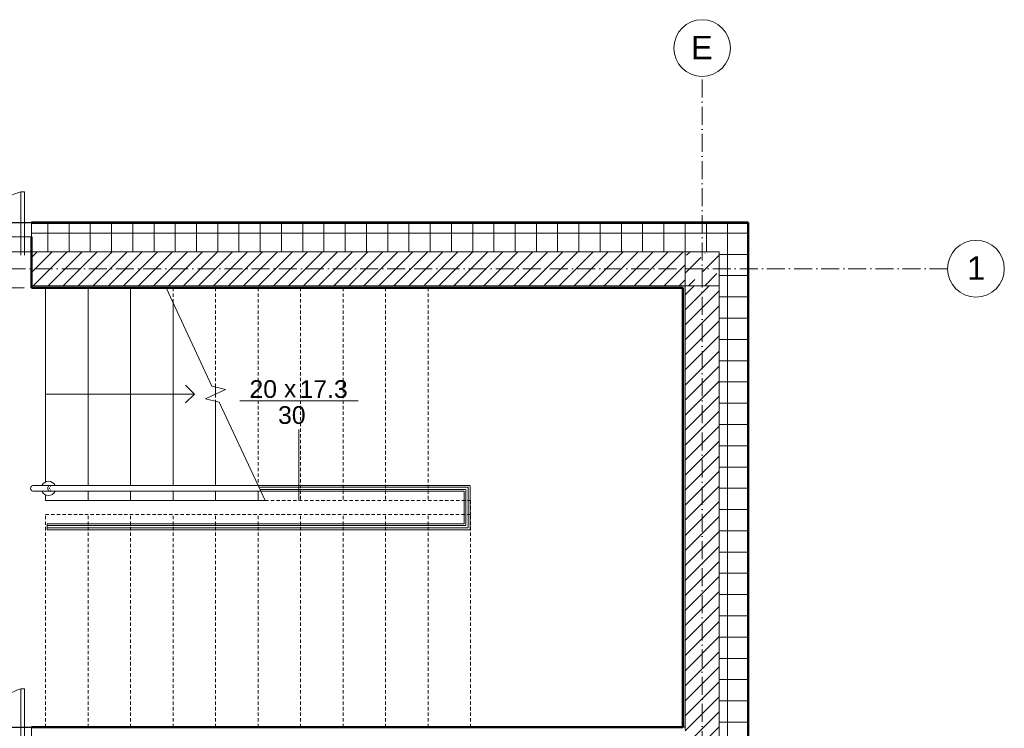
# Model space of a CAD drawing. Header units: millimetres. Extents: x -175722 to -110961, y 52375 to 104640.
# Tile 124 of 146: x -154951 to -154255, y 80960 to 81460. Entities that reach past the tile are written whole.
import ezdxf

# ---------------------------------------------------------------- set-up
doc = ezdxf.new("R2010")
doc.units = ezdxf.units.MM
for name, pattern in [('Linia siatki', [19.05, 12.7, -3.175, 0, -3.175]), ('Nadwieszenie', [3.9688, 2.3813, -1.5875]), ('Przerywana gęsta', [4, 2, -2])]:
    doc.linetypes.add(name, pattern=pattern)
for name, color, linetype, lineweight in [('A-DOOR', 31, 'Continuous', 5), ('A-DOOR-FRAM', 31, 'Continuous', 18), ('A-DOOR-HDLN', 31, 'Przerywana gęsta', 18), ('A-FLOR', 192, 'Continuous', 5), ('A-FLOR-HRAL', 11, 'Continuous', 5), ('A-FLOR-HRAL-MBND', 5, 'Nadwieszenie', 5), ('A-WALL', 113, 'Continuous', 5), ('A-WALL-PATT', 111, 'Continuous', 50), ('S-COLS', 52, 'Continuous', 5), ('S-GRID', 1, 'Continuous', 5), ('S-GRID-IDEN', 1, 'Continuous', 5), ('S-STRS', 31, 'Continuous', 5), ('S-STRS-ANNO', 31, 'Continuous', 5), ('S-STRS-IDEN', 31, 'Continuous', 5), ('S-STRS-MBND', 31, 'Nadwieszenie', 5)]:
    doc.layers.add(name, color=color, linetype=linetype, lineweight=lineweight)
doc.styles.add('Arial_2', font='arial.ttf', dxfattribs={"height": 100})
doc.styles.add('Arial_5', font='arial.ttf', dxfattribs={"height": 2.5})
doc.styles.add('Arial_9', font='arial.ttf', dxfattribs={"height": 125})
pattern_1 = [(37.5, (-124135.7194, 82209.6026), (-0.2031655, 6.2155416), [0.1676, -4.7356, 0.1676, -5.3162, -5.2419]), (37.5, (-124135.7194, 82209.6026), (-0.2031655, 6.2155416), [-10.3871, 0.1676, -5.0743]), (7.5, (-124135.719, 82209.603), (5.7089758, 9.103654), [0.1676, -2.4775, 0.1676, -4.2517, -1.6935]), (7.5, (-124135.719, 82209.603), (5.7089758, 9.103654), [-7.0645, 0.1676, -1.5259]), (327.5, (-124139.687, 82209.6026), (10.0456335, 0.0182419), [0.1676, -1.4453, 0.1676, -5.6388, -7.5806]), (327.5, (-124139.687, 82209.6026), (10.0456335, 0.0182419), [-7.4193, 0.1676, -7.413]), (317.5, (-124139.687, 82209.603), (9.697195, 2.831187), [0.1676, -0.6388, 0.1676, -3.6388, -4.3548]), (317.5, (-124139.687, 82209.603), (9.697195, 2.831187), [-4.6129, 0.1676, -4.1872])]
pattern_2 = [(0, (-124135.72, 82209.603), (0, 15), []), (90, (-124135.72, 82209.603), (-15, 9e-16), [])]
pattern_3 = [(45, (-124135.7194, 82209.603), (-5.3033009, 5.3033009), [])]

# ---------------------------------------------------------------- blocks, each defined once
blk = doc.blocks.new('Poręcz - sluypek tralki początek-2511820-PARTER')
at = {"layer": 'A-FLOR-HRAL'}
for p, q in [((-21, 1), (-21, -5.6)), ((21, -5.6), (21, 1))]:
    blk.add_line(p, q, dxfattribs=at)
at = {"layer": 'A-FLOR-HRAL', "flags": 128}
for points in [[(-21, 105.3), (-21, 104.2), (-21, 102.8), (-21, 101.1), (-21, 99), (-21, 96.6), (-21, 93.9), (-21, 90.9), (-21, 87.6), (-21, 84.1), (-21, 80.2), (-21, 76), (-21, 71.5), (-21, 66.8), (-21, 61.8), (-21, 56.6), (-21, 51.1), (-21, 45.4), (-21, 39.4), (-21, 33.2), (-21, 26.8), (-21, 20.2), (-21, 13.4), (-21, 6.5), (-21, 1)], [(21, 1), (21, 8.1), (21, 15), (21, 21.8), (21, 28.3), (21, 34.7), (21, 40.8), (21, 46.7), (21, 52.4), (21, 57.8), (21, 63), (21, 67.9), (21, 72.6), (21, 77), (21, 81.1), (21, 84.9), (21, 88.4), (21, 91.7), (21, 94.6), (21, 97.2), (21, 99.5), (21, 101.5), (21, 103.1), (21, 104.5), (21, 105.3)]]:
    blk.add_lwpolyline(points, dxfattribs=at)
at = {"layer": 'A-FLOR-HRAL'}
for radius, start, end in [(50, 115.71429, 180), (50, 0, 64.28571), (50, 180, 244.47845), (8, 240, 300), (50, 295.52155, 360)]:
    blk.add_arc((0, 0), radius, start, end, dxfattribs=at)
for centre, major_axis, ratio, start_param, end_param in [((0, 105.3), (21, 0), 0.993557, 1.570796, 3.308484), ((0, 105.3), (21, 0), 0.993557, 6.113951, 7.853982), ((0, -5.6), (-21, 0), 0.485007, 4.712389, 7.330383), ((0, -5.6), (21, 0), 0.485007, 5.235988, 7.853982)]:
    blk.add_ellipse(centre, major_axis=major_axis, ratio=ratio, start_param=start_param, end_param=end_param, dxfattribs=at)
blk = doc.blocks.new('Poręcz - Poręcz-2386802-PARTER')
at = {"layer": 'A-FLOR-HRAL'}
for p, q in [((-264669.4, 41142.8), (-263179.2, 41142.8)), ((-264669.4, 41100.8), (-263159.7, 41100.8)), ((-263159.7, 41100.8), (-263179.2, 41142.8)), ((-263159.7, 41100.8), (-263179.2, 41142.8)), ((-263159.7, 41100.8), (-263179.2, 41142.8))]:
    blk.add_line(p, q, dxfattribs=at)
at = {"layer": 'A-FLOR-HRAL-MBND'}
for p, q in [((-263179.2, 41142.8), (-261979.4, 41142.8)), ((-263173.2, 41129.8), (-261979.4, 41129.8)), ((-263173.2, 41129.8), (-261979.4, 41129.8)), ((-263173.2, 41129.8), (-261979.4, 41129.8)), ((-263165.7, 41113.8), (-261979.4, 41113.8)), ((-263165.7, 41113.8), (-261979.4, 41113.8)), ((-263165.7, 41113.8), (-261979.4, 41113.8)), ((-263159.7, 41100.8), (-261979.4, 41100.8)), ((-261979.4, 41142.8), (-261683, 41142.8)), ((-261979.4, 41129.8), (-261696, 41129.8)), ((-261979.4, 41129.8), (-261696, 41129.8)), ((-261979.4, 41129.8), (-261696, 41129.8)), ((-261979.4, 41113.8), (-261712, 41113.8)), ((-261979.4, 41113.8), (-261712, 41113.8)), ((-261979.4, 41113.8), (-261712, 41113.8)), ((-261979.4, 41100.8), (-261725, 41100.8)), ((-261725, 41100.8), (-261725, 40872)), ((-261712, 41113.8), (-261712, 40859)), ((-261712, 41113.8), (-261712, 40859)), ((-261712, 41113.8), (-261712, 40859)), ((-261696, 41129.8), (-261696, 40843)), ((-261696, 41129.8), (-261696, 40843)), ((-261696, 41129.8), (-261696, 40843)), ((-261683, 41142.8), (-261683, 40830)), ((-264669.4, 40830), (-264669.4, 40872)), ((-264379.4, 40872), (-264669.4, 40872)), ((-264669.4, 40843), (-264669.4, 40859)), ((-264379.4, 40859), (-264669.4, 40859)), ((-264669.4, 40843), (-264669.4, 40859)), ((-264379.4, 40859), (-264669.4, 40859)), ((-264669.4, 40843), (-264669.4, 40859)), ((-264379.4, 40859), (-264669.4, 40859)), ((-264379.4, 40843), (-264669.4, 40843)), ((-264379.4, 40843), (-264669.4, 40843)), ((-264379.4, 40843), (-264669.4, 40843)), ((-264379.4, 40830), (-264669.4, 40830)), ((-261725, 40872), (-264379.4, 40872)), ((-261712, 40859), (-264379.4, 40859)), ((-261712, 40859), (-264379.4, 40859)), ((-261712, 40859), (-264379.4, 40859)), ((-261696, 40843), (-264379.4, 40843)), ((-261696, 40843), (-264379.4, 40843)), ((-261696, 40843), (-264379.4, 40843)), ((-261683, 40830), (-264379.4, 40830))]:
    blk.add_line(p, q, dxfattribs=at)
at = {"rotation": 90.00000000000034}
blk.add_blockref('Poręcz - sluypek tralki początek-2511820-PARTER', (-264659.4, 41121.8), dxfattribs=at)
blk = doc.blocks.new('Drzwi_dwuskrzydłowe - 120x200-2387276-PARTER')
at = {"layer": 'A-DOOR'}
for p, q in [((-570, 1079.2), (-595, 1079.2)), ((-595, 1079.2), (-595, 179.2)), ((-570, 179.2), (-570, 1079.2)), ((580, -50), (580, 397.2)), ((580, 397.2), (605, 397.2)), ((605, 397.2), (605, -50)), ((-595, 179.2), (-570, 179.2)), ((305, 155), (305, 186.1)), ((305, 110), (305, 135)), ((305, -70), (305, 90))]:
    blk.add_line(p, q, dxfattribs=at)
at = {"layer": 'A-DOOR', "linetype": 'Przerywana gęsta'}
for p, q in [((-595, 180), (305, 180)), ((305, 180), (143.1, 180)), ((359, 180), (305, 180)), ((605, 180), (305, 180)), ((307.5, -280), (-595, -280)), ((145.1, -280), (307.5, -280)), ((359, -280), (305, -280)), ((305, -280), (605, -280))]:
    blk.add_line(p, q, dxfattribs=at)
at = {"layer": 'A-DOOR', "lineweight": 18}
for p, q in [((275, 142), (275, 135)), ((305, 155), (290, 155)), ((320, 155), (305, 155)), ((335, 135), (335, 142)), ((275, 135), (335, 135)), ((335, 110), (275, 110)), ((275, 110), (275, 103)), ((290, 90), (305, 90)), ((305, 90), (320, 90)), ((335, 103), (335, 110))]:
    blk.add_line(p, q, dxfattribs=at)
at = {"layer": 'A-DOOR'}
for centre, radius, start, end in [((-589, 185.3), 894.1, 359.60703, 88.77701), ((711.6, -51.3), 467.4, 106.35695, 150.44989), ((290.1, 139.7), 15.3, 90.44348, 171.49748), ((319.9, 139.7), 15.3, 8.50252, 89.55652), ((290.1, 105.3), 15.3, 188.50252, 269.55652), ((319.9, 105.3), 15.3, 270.44348, 351.49748)]:
    blk.add_arc(centre, radius, start, end, dxfattribs=at)
at = {"layer": 'A-DOOR', "lineweight": 18}
for centre, start, end in [((290.1, 139.7), 90.44348, 171.49748), ((319.9, 139.7), 8.50252, 89.55652), ((290.1, 105.3), 188.50252, 269.55652), ((319.9, 105.3), 270.44348, 351.49748)]:
    blk.add_arc(centre, 15.3, start, end, dxfattribs=at)
at = {"layer": 'A-DOOR-FRAM'}
for p, q in [((-595, 180), (-645, 180)), ((-645, 180), (-645, 80)), ((-595, 80), (-595, 180)), ((655, 180), (605, 180)), ((605, 180), (605, 80)), ((655, 80), (655, 180)), ((-645, 80), (-595, 80)), ((605, 80), (655, 80))]:
    blk.add_line(p, q, dxfattribs=at)
at = {"layer": 'A-DOOR-HDLN'}
for p, q in [((-595, 179.2), (655, 179.2)), ((-595, 80), (605, 80))]:
    blk.add_line(p, q, dxfattribs=at)
blk = doc.blocks.new('Drzwi_dwuskrzydłowe - 120x200-2387302-PARTER')
at = {"layer": 'A-DOOR'}
for p, q in [((-570, 984.2), (-595, 984.2)), ((-595, 984.2), (-595, 84.2)), ((-570, 84.2), (-570, 984.2)), ((580, -50), (580, 356.6)), ((580, 356.6), (605, 356.6)), ((605, 356.6), (605, -50)), ((-595, 84.2), (-570, 84.2)), ((305, 60), (305, 91.1)), ((305, 15), (305, 40)), ((305, -70), (305, -5))]:
    blk.add_line(p, q, dxfattribs=at)
at = {"layer": 'A-DOOR', "linetype": 'Przerywana gęsta'}
for p, q in [((-595, 85), (305, 85)), ((305, 85), (143.1, 85)), ((359, 85), (305, 85)), ((605, 85), (305, 85)), ((307.5, -185), (-595, -185)), ((145.1, -185), (307.5, -185)), ((359, -185), (305, -185)), ((305, -185), (605, -185))]:
    blk.add_line(p, q, dxfattribs=at)
at = {"layer": 'A-DOOR', "lineweight": 18}
for p, q in [((275, 47), (275, 40)), ((275, 40), (335, 40)), ((335, 15), (275, 15)), ((275, 15), (275, 8)), ((305, 60), (290, 60)), ((320, 60), (305, 60)), ((335, 40), (335, 47)), ((335, 8), (335, 15)), ((290, -5), (305, -5)), ((305, -5), (320, -5))]:
    blk.add_line(p, q, dxfattribs=at)
at = {"layer": 'A-DOOR'}
for centre, radius, start, end in [((-589, 90.3), 894.1, 359.60703, 88.77701), ((711.6, -51.3), 428.6, 107.88574, 161.56653), ((290.1, 44.7), 15.3, 90.44348, 171.49748), ((290.1, 10.3), 15.3, 188.50252, 269.55652), ((319.9, 44.7), 15.3, 8.50252, 89.55652), ((319.9, 10.3), 15.3, 270.44348, 351.49748)]:
    blk.add_arc(centre, radius, start, end, dxfattribs=at)
at = {"layer": 'A-DOOR', "lineweight": 18}
for centre, start, end in [((290.1, 44.7), 90.44348, 171.49748), ((290.1, 10.3), 188.50252, 269.55652), ((319.9, 44.7), 8.50252, 89.55652), ((319.9, 10.3), 270.44348, 351.49748)]:
    blk.add_arc(centre, 15.3, start, end, dxfattribs=at)
at = {"layer": 'A-DOOR-FRAM'}
for p, q in [((-595, 85), (-645, 85)), ((-645, 85), (-645, -15)), ((-595, -15), (-595, 85)), ((655, 85), (605, 85)), ((605, 85), (605, -15)), ((655, -15), (655, 85)), ((-645, -15), (-595, -15)), ((605, -15), (655, -15))]:
    blk.add_line(p, q, dxfattribs=at)
at = {"layer": 'A-DOOR-HDLN'}
for p, q in [((-595, 84.2), (655, 84.2)), ((-595, -15), (605, -15))]:
    blk.add_line(p, q, dxfattribs=at)
blk = doc.blocks.new('SŁUP ŻELBETOWY O PRZEKROJU PROSTOKĄTNYM - 24x24-V7-PARTER')
at = {"layer": 'S-COLS'}
h = blk.add_hatch(dxfattribs=at)
h.set_pattern_fill('FP_17', color=1, style=0, pattern_type=2)
h.set_pattern_definition([(45, (261844.35, -42671.44), (42.768647, 156.8179), [201.613, -40.323, 1.676, -38.646])])
h.paths.add_polyline_path([(120, -120), (120, 120), (-120, 120), (-120, -120)])
at = {"layer": 'S-COLS', "color": 10, "lineweight": 18}
for p, q in [((120, 120), (-120, 120)), ((-120, 120), (-120, -120)), ((120, -120), (120, 120)), ((-120, -120), (120, -120))]:
    blk.add_line(p, q, dxfattribs=at)
blk = doc.blocks.new('Siatka - 4 mm-108067-PARTER')
at = {"layer": 'S-GRID-IDEN'}
blk.add_circle((0, 0), 4, dxfattribs=at)
blk = doc.blocks.new('Etykieta schodow 1 - Etykieta schodow 1-535050-PARTER')
at = {"layer": 'S-STRS-IDEN'}
blk.add_line((-7.15, 0.94), (9.57, 0.94), dxfattribs=at)
at = {"layer": 'S-STRS-IDEN', "insert": (-0.91, 3.91), "char_height": 2.5, "width": 2.0844, "attachment_point": 1, "style": 'Arial_5'}
blk.add_mtext('\\fArial|b0|i0|c238|p34|;x', dxfattribs=at)
blk = doc.blocks.new('1')
at = {"layer": 'A-WALL-PATT', "lineweight": 5}
h = blk.add_hatch(dxfattribs=at)
h.set_pattern_fill('FP_1', color=256, scale=0.1, style=0, pattern_type=2)
h.set_pattern_definition(pattern_1)
h.paths.add_polyline_path([(-152074.65, 86508.75), (-152074.65, 86509.25), (-152179.65, 86509.25), (-152179.65, 86508.75), (-152179.15, 86508.75)])
h.paths.add_polyline_path([(-150288.15, 86508.75), (-150288.15, 86509.25), (-150793.65, 86509.25), (-150793.65, 86508.75), (-150301, 86508.75)])
h.paths.add_polyline_path([(-151479.65, 86508.75), (-151479.65, 86509.25), (-151619.65, 86509.25), (-151619.65, 86508.75)])
h.paths.add_polyline_path([(-150923.65, 86508.75), (-150923.65, 86509.25), (-151024.65, 86509.25), (-151024.65, 86508.75)])
h = blk.add_hatch(dxfattribs=at)
h.set_pattern_fill('FP_1', color=256, scale=0.1, style=0, pattern_type=2)
h.set_pattern_definition(pattern_1)
h.paths.add_polyline_path([(-150288.15, 84717.75), (-150287.65, 84717.75), (-150287.65, 84887.25), (-150288.15, 84887.25), (-150288.15, 84737.75)])
h.paths.add_polyline_path([(-150287.65, 85043.25), (-150287.65, 85141.25), (-150288.15, 85141.25), (-150288.15, 85043.25)])
h.paths.add_polyline_path([(-150287.65, 85297.25), (-150287.65, 85395.25), (-150288.15, 85395.25), (-150288.15, 85297.25)])
h.paths.add_polyline_path([(-150288.15, 85551.25), (-150287.65, 85551.25), (-150287.65, 85649.25), (-150288.15, 85649.25)])
h.paths.add_polyline_path([(-150287.65, 85805.25), (-150287.65, 85903.25), (-150288.15, 85903.25), (-150288.15, 85805.25)])
h.paths.add_polyline_path([(-150288.15, 86059.25), (-150287.65, 86059.25), (-150287.65, 86509.25), (-150288.15, 86509.25), (-150288.15, 86508.75)])
h = blk.add_hatch(dxfattribs=at)
h.set_pattern_fill('FP_2', color=256, scale=0.1, style=0, pattern_type=2)
h.set_pattern_definition(pattern_2)
h.paths.add_polyline_path([(-150923.65, 86488.75), (-150923.65, 86508.75), (-151024.65, 86508.75), (-151024.65, 86488.75), (-150935.15, 86488.75)])
h.paths.add_polyline_path([(-150332.15, 86488.75), (-150308.15, 86488.75), (-150308.15, 86508.75), (-150793.65, 86508.75), (-150793.65, 86488.75), (-150333.65, 86488.75)])
h.paths.add_polyline_path([(-152159.15, 86488.75), (-152074.65, 86488.75), (-152074.65, 86508.75), (-152179.15, 86508.75), (-152179.15, 86488.75)])
h.paths.add_polyline_path([(-151479.65, 86488.75), (-151479.65, 86508.75), (-151619.65, 86508.75), (-151619.65, 86488.75), (-151534.65, 86488.75)])
h = blk.add_hatch(dxfattribs=at)
h.set_pattern_fill('FP_2', color=256, scale=0.1, style=0, pattern_type=2)
h.set_pattern_definition(pattern_2)
h.paths.add_polyline_path([(-150288.15, 84737.75), (-150288.15, 84887.25), (-150308.15, 84887.25), (-150308.15, 84737.75), (-150301, 84737.75)])
h.paths.add_polyline_path([(-150308.15, 85043.25), (-150288.15, 85043.25), (-150288.15, 85141.25), (-150308.15, 85141.25), (-150308.15, 85067.25)])
h.paths.add_polyline_path([(-150301, 85297.25), (-150288.15, 85297.25), (-150288.15, 85395.25), (-150308.15, 85395.25), (-150308.15, 85297.25)])
h.paths.add_polyline_path([(-150308.15, 85551.25), (-150288.15, 85551.25), (-150288.15, 85649.25), (-150308.15, 85649.25), (-150308.15, 85567.1)])
h.paths.add_polyline_path([(-150308.15, 85805.25), (-150288.15, 85805.25), (-150288.15, 85903.25), (-150308.15, 85903.25), (-150308.15, 85900.34)])
h.paths.add_polyline_path([(-150288.15, 86059.25), (-150288.15, 86508.75), (-150308.15, 86508.75), (-150308.15, 86059.25), (-150301, 86059.25)])
h = blk.add_hatch(dxfattribs=at)
h.set_pattern_fill('FP_3', color=256, scale=0.1, style=0, pattern_type=2)
h.set_pattern_definition(pattern_3)
h.paths.add_polyline_path([(-151024.65, 86464.75), (-150959.15, 86464.75), (-150959.15, 86488.75), (-151024.65, 86488.75)])
h.paths.add_polyline_path([(-150333.65, 86464.75), (-150332.15, 86464.75), (-150332.15, 86488.75), (-150793.65, 86488.75), (-150793.65, 86464.75), (-150548.05, 86464.75)])
h.paths.add_polyline_path([(-152119.15, 86464.75), (-152074.65, 86464.75), (-152074.65, 86488.75), (-152119.15, 86488.75), (-152119.15, 86471.09)])
h.paths.add_polyline_path([(-151479.65, 86464.75), (-151479.65, 86488.75), (-151534.65, 86488.75), (-151534.65, 86464.75)])
h.paths.add_polyline_path([(-150923.65, 86464.75), (-150923.65, 86488.75), (-150935.15, 86488.75), (-150935.15, 86464.75), (-150933.65, 86464.75)])
h.paths.add_polyline_path([(-151619.65, 86464.75), (-151559.65, 86464.75), (-151559.65, 86488.75), (-151619.65, 86488.75)])
h = blk.add_hatch(dxfattribs=at)
h.set_pattern_fill('FP_1', color=256, scale=0.1, style=0, pattern_type=2)
h.set_pattern_definition(pattern_1)
h.paths.add_polyline_path([(-150548.05, 86463.25), (-150333.65, 86463.25), (-150333.65, 86464.75), (-150793.65, 86464.75), (-150793.65, 86463.25)])
h.paths.add_polyline_path([(-152074.65, 86463.25), (-152074.65, 86464.75), (-152119.15, 86464.75), (-152119.15, 86463.25)])
h.paths.add_polyline_path([(-151479.65, 86463.25), (-151479.65, 86464.75), (-151534.65, 86464.75), (-151534.65, 86463.25)])
h.paths.add_polyline_path([(-150923.65, 86463.25), (-150923.65, 86464.75), (-150933.65, 86464.75), (-150933.65, 86463.25)])
h.paths.add_polyline_path([(-151619.65, 86463.25), (-151559.65, 86463.25), (-151559.65, 86464.75), (-151619.65, 86464.75)])
h.paths.add_polyline_path([(-151024.65, 86463.25), (-150960.65, 86463.25), (-150960.65, 86464.75), (-151024.65, 86464.75)])
h = blk.add_hatch(dxfattribs=at)
h.set_pattern_fill('FP_1', color=256, scale=0.1, style=0, pattern_type=2)
h.set_pattern_definition(pattern_1)
h.paths.add_polyline_path([(-150332.15, 84763.25), (-150332.15, 84887.25), (-150333.65, 84887.25), (-150333.65, 84763.25)])
h.paths.add_polyline_path([(-150333.65, 85043.25), (-150332.15, 85043.25), (-150332.15, 85112.75), (-150333.65, 85112.75), (-150333.65, 85067.25)])
h.paths.add_polyline_path([(-150332.15, 85121.75), (-150332.15, 85141.25), (-150333.65, 85141.25), (-150333.65, 85121.75)])
h.paths.add_polyline_path([(-150333.65, 85297.25), (-150332.15, 85297.25), (-150332.15, 85395.25), (-150333.65, 85395.25)])
h.paths.add_polyline_path([(-150333.65, 85551.25), (-150332.15, 85551.25), (-150332.15, 85560.75), (-150333.65, 85560.75), (-150333.65, 85559.25)])
h.paths.add_polyline_path([(-150333.65, 85569.75), (-150332.15, 85569.75), (-150332.15, 85649.25), (-150333.65, 85649.25), (-150333.65, 85571.25)])
h.paths.add_polyline_path([(-150332.15, 85805.25), (-150332.15, 85843.25), (-150333.65, 85843.25), (-150333.65, 85805.25)])
h.paths.add_polyline_path([(-150332.15, 85854.75), (-150332.15, 85903.25), (-150333.65, 85903.25), (-150333.65, 85854.75)])
h.paths.add_polyline_path([(-150332.15, 86059.25), (-150332.15, 86126.25), (-150333.65, 86126.25), (-150333.65, 86059.25)])
h.paths.add_polyline_path([(-150332.15, 86153.25), (-150332.15, 86464.75), (-150333.65, 86464.75), (-150333.65, 86153.25)])
h = blk.add_hatch(dxfattribs=at)
h.set_pattern_fill('FP_3', color=256, scale=0.1, style=0, pattern_type=2)
h.set_pattern_definition(pattern_3)
h.paths.add_polyline_path([(-150332.15, 84761.75), (-150308.15, 84761.75), (-150308.15, 84863.25), (-150332.15, 84863.25), (-150332.15, 84763.25)])
h.paths.add_polyline_path([(-150316.44, 85067.25), (-150308.15, 85067.25), (-150308.15, 85117.25), (-150332.15, 85117.25), (-150332.15, 85067.25)])
h.paths.add_polyline_path([(-150308.15, 85297.25), (-150308.15, 85395.25), (-150332.15, 85395.25), (-150332.15, 85297.25)])
h.paths.add_polyline_path([(-150308.15, 85575.25), (-150308.15, 85625.25), (-150332.15, 85625.25), (-150332.15, 85575.25), (-150330.49, 85575.25)])
h.paths.add_polyline_path([(-150308.15, 85805.25), (-150308.15, 85903.25), (-150332.15, 85903.25), (-150332.15, 85805.25)])
h.paths.add_polyline_path([(-150316.39, 86082.75), (-150308.15, 86082.75), (-150308.15, 86464.75), (-150332.15, 86464.75), (-150332.15, 86082.75), (-150316.57, 86082.75)])
at = {"layer": 'A-FLOR'}
blk.add_line((-150793.65, 86488.75), (-150923.65, 86488.75), dxfattribs=at)
at = {"layer": 'A-WALL', "lineweight": 50}
for p, q in [((-150287.65, 86509.25), (-150793.65, 86509.25)), ((-150287.65, 86059.25), (-150287.65, 86509.25)), ((-150793.65, 86499.25), (-150793.65, 86463.25)), ((-150793.65, 86463.25), (-150333.65, 86463.25)), ((-150333.65, 86463.25), (-150333.65, 86153.25)), ((-150333.65, 86153.25), (-150793.65, 86153.25))]:
    blk.add_line(p, q, dxfattribs=at)
at = {"layer": 'A-WALL'}
for p, q in [((-150288.15, 86508.75), (-150793.65, 86508.75)), ((-150288.15, 86059.25), (-150288.15, 86508.75)), ((-150332.15, 86488.75), (-150793.65, 86488.75)), ((-150332.15, 86464.75), (-150793.65, 86464.75)), ((-150332.15, 86151.75), (-150332.15, 86464.75)), ((-150308.15, 86082.75), (-150308.15, 86464.75)), ((-150332.15, 86153.25), (-150333.65, 86153.25))]:
    blk.add_line(p, q, dxfattribs=at)
at = {"layer": 'S-GRID', "linetype": 'Linia siatki'}
for p, q in [((-150320.15, 84663.31), (-150320.15, 86612.42)), ((-150146.78, 86476.75), (-152301.95, 86476.75))]:
    blk.add_line(p, q, dxfattribs=at)
at = {"layer": 'S-STRS'}
for p, q in [((-150783.65, 86463.25), (-150783.65, 86326.43)), ((-150753.65, 86463.25), (-150753.65, 86323.89)), ((-150723.65, 86463.25), (-150723.65, 86323.89)), ((-150693.65, 86452.58), (-150693.65, 86323.89)), ((-150663.65, 86393.27), (-150663.65, 86388.25)), ((-150663.65, 86383.22), (-150663.65, 86323.89)), ((-150783.65, 86317.15), (-150783.65, 86313.25)), ((-150753.65, 86319.69), (-150753.65, 86313.25)), ((-150723.65, 86319.69), (-150723.65, 86313.25)), ((-150693.65, 86319.69), (-150693.65, 86313.25)), ((-150663.65, 86319.69), (-150663.65, 86313.25)), ((-150633.65, 86319.69), (-150633.65, 86313.25)), ((-150783.65, 86313.25), (-150753.65, 86313.25)), ((-150753.65, 86313.25), (-150723.65, 86313.25)), ((-150723.65, 86313.25), (-150693.65, 86313.25)), ((-150693.65, 86313.25), (-150663.65, 86313.25)), ((-150663.65, 86313.25), (-150633.65, 86313.25)), ((-150633.65, 86313.25), (-150628.68, 86313.25))]:
    blk.add_line(p, q, dxfattribs=at)
at = {"layer": 'S-STRS', "linetype": 'Nadwieszenie'}
for p, q in [((-150783.65, 86463.25), (-150783.65, 86326.43)), ((-150753.65, 86463.25), (-150753.65, 86323.89)), ((-150723.65, 86463.25), (-150723.65, 86323.89)), ((-150693.65, 86452.58), (-150693.65, 86323.89)), ((-150663.65, 86393.27), (-150663.65, 86388.25)), ((-150663.65, 86383.22), (-150663.65, 86323.89)), ((-150783.65, 86317.15), (-150783.65, 86313.25)), ((-150753.65, 86319.69), (-150753.65, 86313.25)), ((-150723.65, 86319.69), (-150723.65, 86313.25)), ((-150693.65, 86319.69), (-150693.65, 86313.25)), ((-150663.65, 86319.69), (-150663.65, 86313.25)), ((-150633.65, 86319.69), (-150633.65, 86313.25))]:
    blk.add_line(p, q, dxfattribs=at)
at = {"layer": 'S-STRS-ANNO'}
for p, q in [((-150678.65, 86388.25), (-150684.9, 86394.5)), ((-150783.65, 86388.25), (-150753.65, 86388.25)), ((-150753.65, 86388.25), (-150723.65, 86388.25)), ((-150723.65, 86388.25), (-150693.65, 86388.25)), ((-150693.65, 86388.25), (-150678.65, 86388.25)), ((-150678.65, 86388.25), (-150684.9, 86382))]:
    blk.add_line(p, q, dxfattribs=at)
at = {"layer": 'S-STRS-IDEN'}
blk.add_line((-150604.81, 86313.25), (-150604.81, 86363.29), dxfattribs=at)
at = {"layer": 'S-STRS-MBND', "linetype": 'Continuous'}
for p, q in [((-150666.3, 86393.91), (-150698.63, 86463.25)), ((-150670.73, 86384.94), (-150656.57, 86391.55)), ((-150656.57, 86391.55), (-150666.3, 86393.91)), ((-150661.01, 86382.58), (-150670.73, 86384.94)), ((-150633.64, 86323.89), (-150661.01, 86382.58)), ((-150628.68, 86313.25), (-150631.68, 86319.69))]:
    blk.add_line(p, q, dxfattribs=at)
at = {"layer": 'S-STRS-MBND'}
for p, q in [((-150693.65, 86463.25), (-150693.65, 86452.58)), ((-150693.65, 86463.25), (-150693.65, 86452.58)), ((-150663.65, 86463.25), (-150663.65, 86393.27)), ((-150663.65, 86463.25), (-150663.65, 86393.27)), ((-150640.1, 86463.25), (-150483.65, 86463.25)), ((-150633.65, 86463.25), (-150633.65, 86323.91)), ((-150633.65, 86463.25), (-150633.65, 86323.91)), ((-150603.65, 86463.25), (-150603.65, 86313.25)), ((-150603.65, 86463.25), (-150603.65, 86313.25)), ((-150573.65, 86463.25), (-150573.65, 86313.25)), ((-150573.65, 86463.25), (-150573.65, 86313.25)), ((-150543.65, 86463.25), (-150543.65, 86313.25)), ((-150543.65, 86463.25), (-150543.65, 86313.25)), ((-150513.65, 86463.25), (-150513.65, 86313.25)), ((-150513.65, 86463.25), (-150513.65, 86313.25)), ((-150333.65, 86463.25), (-150483.65, 86463.25)), ((-150333.65, 86153.25), (-150333.65, 86463.25)), ((-150663.65, 86388.25), (-150663.65, 86383.22)), ((-150663.65, 86388.25), (-150663.65, 86383.22)), ((-150628.68, 86313.25), (-150483.65, 86313.25)), ((-150483.65, 86313.25), (-150483.65, 86303.25)), ((-150783.65, 86153.25), (-150783.65, 86303.25)), ((-150483.65, 86303.25), (-150783.65, 86303.25)), ((-150753.65, 86153.25), (-150753.65, 86303.25)), ((-150753.65, 86153.25), (-150753.65, 86303.25)), ((-150723.65, 86153.25), (-150723.65, 86303.25)), ((-150723.65, 86153.25), (-150723.65, 86303.25)), ((-150693.65, 86153.25), (-150693.65, 86303.25)), ((-150693.65, 86153.25), (-150693.65, 86303.25)), ((-150663.65, 86153.25), (-150663.65, 86303.25)), ((-150663.65, 86153.25), (-150663.65, 86303.25)), ((-150633.65, 86153.25), (-150633.65, 86303.25)), ((-150633.65, 86153.25), (-150633.65, 86303.25)), ((-150603.65, 86153.25), (-150603.65, 86303.25)), ((-150603.65, 86153.25), (-150603.65, 86303.25)), ((-150573.65, 86153.25), (-150573.65, 86303.25)), ((-150573.65, 86153.25), (-150573.65, 86303.25)), ((-150543.65, 86153.25), (-150543.65, 86303.25)), ((-150543.65, 86153.25), (-150543.65, 86303.25)), ((-150513.65, 86153.25), (-150513.65, 86303.25)), ((-150513.65, 86153.25), (-150513.65, 86303.25)), ((-150483.65, 86153.25), (-150483.65, 86303.25)), ((-150483.65, 86153.25), (-150483.65, 86303.25)), ((-150483.65, 86153.25), (-150783.65, 86153.25)), ((-150483.65, 86153.25), (-150333.65, 86153.25))]:
    blk.add_line(p, q, dxfattribs=at)
at = {"layer": 'A-DOOR', "linetype": 'Przerywana gęsta', "xscale": 0.1, "yscale": 0.1, "zscale": 0.1}
for name, p in [('Drzwi_dwuskrzydłowe - 120x200-2387276-PARTER', (-150859.15, 86491.25)), ('Drzwi_dwuskrzydłowe - 120x200-2387302-PARTER', (-150859.15, 86144.75))]:
    blk.add_blockref(name, p, dxfattribs=at)
at = {"layer": 'A-FLOR-HRAL', "xscale": 0.1, "yscale": 0.1, "zscale": 0.1}
blk.add_blockref('Poręcz - Poręcz-2386802-PARTER', (-124315.72, 82209.6), dxfattribs=at)
at = {"layer": 'S-COLS', "color": 10, "lineweight": 18, "xscale": 0.1, "yscale": 0.1, "zscale": 0.1}
blk.add_blockref('SŁUP ŻELBETOWY O PRZEKROJU PROSTOKĄTNYM - 24x24-V7-PARTER', (-150320.15, 86476.75), dxfattribs=at)
at = {"layer": 'S-GRID-IDEN', "xscale": 4.999999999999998, "yscale": 4.999999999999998, "zscale": 4.999999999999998}
blk.add_blockref('Siatka - 4 mm-108067-PARTER', (-150320.15, 86632.42), dxfattribs=at)
at = {"layer": 'S-GRID-IDEN', "xscale": 4.999999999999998, "yscale": 4.999999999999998, "zscale": 4.999999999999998, "rotation": 89.99999999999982}
blk.add_blockref('Siatka - 4 mm-108067-PARTER', (-150126.78, 86476.75), dxfattribs=at)
at = {"layer": 'S-STRS-IDEN', "xscale": 4.999999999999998, "yscale": 4.999999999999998, "zscale": 4.999999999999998}
blk.add_blockref('Etykieta schodow 1 - Etykieta schodow 1-535050-PARTER', (-150610.86, 86378.85), dxfattribs=at)
at = {"layer": 'S-GRID-IDEN', "char_height": 16.5, "attachment_point": 1, "style": 'Arial_2'}
for s, insert, width in [('\\fArial|b0|i0|c238|p34|;E', (-150327.94, 86641.01), 18.4388), ('\\fArial|b0|i0|c238|p34|;1', (-150133.1, 86485.46), 15.2321)]:
    blk.add_mtext(s, dxfattribs=dict(at, insert=insert, width=width))
at = {"layer": 'S-STRS-IDEN', "char_height": 12.5, "attachment_point": 1, "style": 'Arial_9'}
for s, insert, width in [('20', (-150639.72, 86398.09), 23.2489), ('17.3', (-150604.37, 86398.09), 40.8861), ('30', (-150619.53, 86379.76), 23.2489)]:
    blk.add_mtext(s, dxfattribs=dict(at, insert=insert, width=width))

msp = doc.modelspace()

# ---------------------------------------------------------------- block references
msp.add_blockref('1', (-4148.58187, -5192.22609))

doc.saveas('drawing.dxf')
